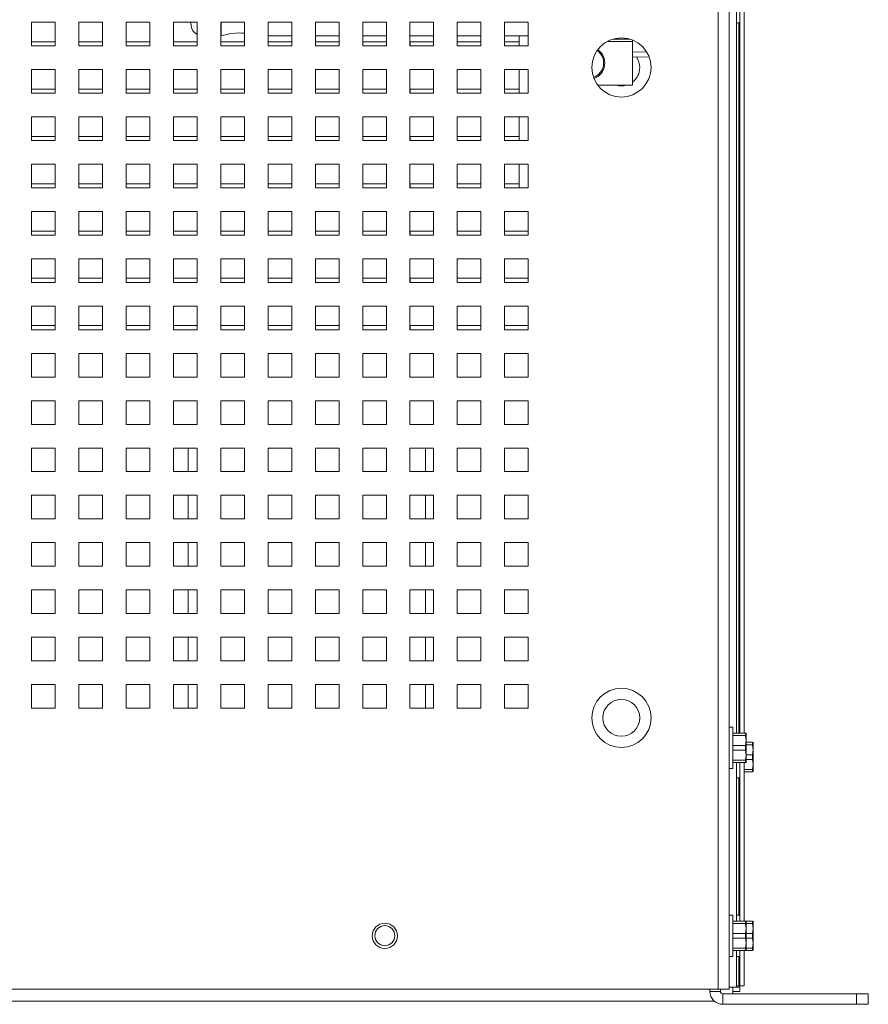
# Paper-space layout '4' of a CAD drawing. Header units: inches. Extents: x 1 to 109, y 1 to 85.
# Tile 14 of 49: x 58.68 to 64.66, y 20.28 to 27.22. Entities that reach past the tile are written whole.
import ezdxf

# ---------------------------------------------------------------- set-up
doc = ezdxf.new("R2010")
doc.units = ezdxf.units.IN
doc.header["$MEASUREMENT"] = 0

psp = doc.layouts.new('4')

# ---------------------------------------------------------------- linework, layer by layer
at = {"color": 7, "linetype": 'Continuous', "lineweight": 15, "ltscale": 5}
for p, q in [((63.602, 20.3895), (63.602, 33.602)), ((63.6809, 33.6187), (63.6809, 20.3895)), ((63.7307, 22.1935), (63.7307, 27.3044)), ((63.7542, 27.1979), (63.7542, 27.3044)), ((63.7552, 22.1935), (63.7552, 27.3044)), ((63.7852, 22.1935), (63.7852, 27.3044)), ((58.7642, 27.202), (58.7642, 27.0354)), ((58.9309, 27.202), (58.7642, 27.202)), ((58.9309, 27.0354), (58.9309, 27.202)), ((59.0976, 27.202), (59.0976, 27.0354)), ((59.2642, 27.202), (59.0976, 27.202)), ((59.2642, 27.0354), (59.2642, 27.202)), ((59.4309, 27.202), (59.4309, 27.0354)), ((59.5976, 27.202), (59.4309, 27.202)), ((59.5976, 27.0354), (59.5976, 27.202)), ((59.7642, 27.202), (59.7642, 27.0354)), ((59.9309, 27.202), (59.7642, 27.202)), ((59.8878, 27.1893), (59.8878, 27.202)), ((59.9309, 27.0354), (59.9309, 27.202)), ((60.0976, 27.202), (60.0976, 27.0354)), ((60.2642, 27.202), (60.0976, 27.202)), ((60.0994, 27.202), (60.0994, 27.1059)), ((60.2642, 27.0354), (60.2642, 27.202)), ((60.4309, 27.202), (60.4309, 27.0354)), ((60.5976, 27.202), (60.4309, 27.202)), ((60.5976, 27.0354), (60.5976, 27.202)), ((60.7642, 27.202), (60.7642, 27.0354)), ((60.9309, 27.202), (60.7642, 27.202)), ((60.9309, 27.0354), (60.9309, 27.202)), ((61.0976, 27.202), (61.0976, 27.0354)), ((61.2642, 27.202), (61.0976, 27.202)), ((61.2642, 27.0354), (61.2642, 27.202)), ((61.4309, 27.202), (61.4309, 27.0354)), ((61.5976, 27.202), (61.4309, 27.202)), ((61.5976, 27.0354), (61.5976, 27.202)), ((61.7642, 27.202), (61.7642, 27.0354)), ((61.9309, 27.202), (61.7642, 27.202)), ((61.9309, 27.0354), (61.9309, 27.202)), ((62.0976, 27.202), (62.0976, 27.0354)), ((62.2642, 27.202), (62.0976, 27.202)), ((62.2642, 27.0354), (62.2642, 27.202)), ((63.7307, 27.1979), (63.7542, 27.1979)), ((58.9309, 27.0645), (58.7644, 27.0645)), ((58.7644, 27.0645), (58.7644, 27.0354)), ((59.2642, 27.0645), (59.0977, 27.0645)), ((59.0977, 27.0645), (59.0977, 27.0354)), ((59.5976, 27.0645), (59.4311, 27.0645)), ((59.4311, 27.0645), (59.4311, 27.0354)), ((59.9309, 27.0645), (59.7644, 27.0645)), ((59.7644, 27.0645), (59.7644, 27.0354)), ((60.0976, 27.1059), (60.0994, 27.1059)), ((60.0976, 27.1059), (60.0994, 27.1059)), ((60.2642, 27.0645), (60.0977, 27.0645)), ((60.0977, 27.0645), (60.0977, 27.0354)), ((60.4309, 27.1059), (60.5976, 27.1059)), ((60.4309, 27.1059), (60.5976, 27.1059)), ((60.5976, 27.0645), (60.4311, 27.0645)), ((60.4311, 27.0645), (60.4311, 27.0354)), ((60.7642, 27.1059), (60.9309, 27.1059)), ((60.7642, 27.1059), (60.9309, 27.1059)), ((60.9309, 27.0645), (60.7644, 27.0645)), ((60.7644, 27.0645), (60.7644, 27.0354)), ((61.0976, 27.1059), (61.2642, 27.1059)), ((61.0976, 27.1059), (61.2642, 27.1059)), ((61.2642, 27.0645), (61.0977, 27.0645)), ((61.0977, 27.0645), (61.0977, 27.0354)), ((61.4309, 27.1059), (61.5976, 27.1059)), ((61.4309, 27.1059), (61.5976, 27.1059)), ((61.5976, 27.0645), (61.4311, 27.0645)), ((61.4311, 27.0645), (61.4311, 27.0354)), ((61.7642, 27.1059), (61.9309, 27.1059)), ((61.7642, 27.1059), (61.9309, 27.1059)), ((61.9309, 27.0645), (61.7644, 27.0645)), ((61.7644, 27.0645), (61.7644, 27.0354)), ((62.0976, 27.1059), (62.2642, 27.1059)), ((62.0976, 27.1059), (62.2642, 27.1059)), ((62.1999, 27.0645), (62.0977, 27.0645)), ((62.0977, 27.0645), (62.0977, 27.0354)), ((62.1999, 27.1059), (62.1999, 27.0354)), ((62.9987, 27.077), (62.9987, 27.0669)), ((62.9987, 27.075), (63.0033, 27.075)), ((62.9987, 27.0669), (62.9987, 26.7582)), ((58.7642, 27.0354), (58.9309, 27.0354)), ((59.0976, 27.0354), (59.2642, 27.0354)), ((59.4309, 27.0354), (59.5976, 27.0354)), ((59.7642, 27.0354), (59.9309, 27.0354)), ((60.0976, 27.0354), (60.2642, 27.0354)), ((60.4309, 27.0354), (60.5976, 27.0354)), ((60.7642, 27.0354), (60.9309, 27.0354)), ((61.0976, 27.0354), (61.2642, 27.0354)), ((61.4309, 27.0354), (61.5976, 27.0354)), ((61.7642, 27.0354), (61.9309, 27.0354)), ((62.0976, 27.0354), (62.2642, 27.0354)), ((62.9987, 26.9927), (63.0995, 26.9909)), ((63.1153, 26.9587), (62.9987, 26.9567)), ((58.7642, 26.8687), (58.7642, 26.702)), ((58.9309, 26.8687), (58.7642, 26.8687)), ((58.9309, 26.702), (58.9309, 26.8687)), ((59.0976, 26.8687), (59.0976, 26.702)), ((59.2642, 26.8687), (59.0976, 26.8687)), ((59.2642, 26.702), (59.2642, 26.8687)), ((59.4309, 26.8687), (59.4309, 26.702)), ((59.5976, 26.8687), (59.4309, 26.8687)), ((59.5976, 26.702), (59.5976, 26.8687)), ((59.7642, 26.8687), (59.7642, 26.702)), ((59.9309, 26.8687), (59.7642, 26.8687)), ((59.9309, 26.702), (59.9309, 26.8687)), ((60.0976, 26.8687), (60.0976, 26.702)), ((60.2642, 26.8687), (60.0976, 26.8687)), ((60.2642, 26.702), (60.2642, 26.8687)), ((60.4309, 26.8687), (60.4309, 26.702)), ((60.5976, 26.8687), (60.4309, 26.8687)), ((60.5976, 26.702), (60.5976, 26.8687)), ((60.7642, 26.8687), (60.7642, 26.702)), ((60.9309, 26.8687), (60.7642, 26.8687)), ((60.9309, 26.702), (60.9309, 26.8687)), ((61.0976, 26.8687), (61.0976, 26.702)), ((61.2642, 26.8687), (61.0976, 26.8687)), ((61.2642, 26.702), (61.2642, 26.8687)), ((61.4309, 26.8687), (61.4309, 26.702)), ((61.5976, 26.8687), (61.4309, 26.8687)), ((61.5976, 26.702), (61.5976, 26.8687)), ((61.7642, 26.8687), (61.7642, 26.702)), ((61.9309, 26.8687), (61.7642, 26.8687)), ((61.9309, 26.702), (61.9309, 26.8687)), ((62.0976, 26.8687), (62.0976, 26.702)), ((62.2642, 26.8687), (62.0976, 26.8687)), ((62.1999, 26.8687), (62.1999, 26.702)), ((62.2642, 26.702), (62.2642, 26.8687)), ((58.9309, 26.7312), (58.7644, 26.7312)), ((58.7644, 26.7312), (58.7644, 26.702)), ((59.2642, 26.7312), (59.0977, 26.7312)), ((59.0977, 26.7312), (59.0977, 26.702)), ((59.5976, 26.7312), (59.4311, 26.7312)), ((59.4311, 26.7312), (59.4311, 26.702)), ((59.9309, 26.7312), (59.7644, 26.7312)), ((59.7644, 26.7312), (59.7644, 26.702)), ((60.2642, 26.7312), (60.0977, 26.7312)), ((60.0977, 26.7312), (60.0977, 26.702)), ((60.5976, 26.7312), (60.4311, 26.7312)), ((60.4311, 26.7312), (60.4311, 26.702)), ((60.9309, 26.7312), (60.7644, 26.7312)), ((60.7644, 26.7312), (60.7644, 26.702)), ((61.2642, 26.7312), (61.0977, 26.7312)), ((61.0977, 26.7312), (61.0977, 26.702)), ((61.5976, 26.7312), (61.4311, 26.7312)), ((61.4311, 26.7312), (61.4311, 26.702)), ((61.9309, 26.7312), (61.7644, 26.7312)), ((61.7644, 26.7312), (61.7644, 26.702)), ((62.1999, 26.7312), (62.0977, 26.7312)), ((62.0977, 26.7312), (62.0977, 26.702)), ((62.9987, 26.7582), (62.7546, 26.7582)), ((62.9987, 26.7582), (62.7546, 26.7582)), ((62.9987, 26.7582), (62.9987, 26.7582)), ((58.7642, 26.702), (58.9309, 26.702)), ((59.0976, 26.702), (59.2642, 26.702)), ((59.4309, 26.702), (59.5976, 26.702)), ((59.7642, 26.702), (59.9309, 26.702)), ((60.0976, 26.702), (60.2642, 26.702)), ((60.4309, 26.702), (60.5976, 26.702)), ((60.7642, 26.702), (60.9309, 26.702)), ((61.0976, 26.702), (61.2642, 26.702)), ((61.4309, 26.702), (61.5976, 26.702)), ((61.7642, 26.702), (61.9309, 26.702)), ((62.0976, 26.702), (62.2642, 26.702)), ((58.7642, 26.5354), (58.7642, 26.3687)), ((58.9309, 26.5354), (58.7642, 26.5354)), ((58.9309, 26.3687), (58.9309, 26.5354)), ((59.0976, 26.5354), (59.0976, 26.3687)), ((59.2642, 26.5354), (59.0976, 26.5354)), ((59.2642, 26.3687), (59.2642, 26.5354)), ((59.4309, 26.5354), (59.4309, 26.3687)), ((59.5976, 26.5354), (59.4309, 26.5354)), ((59.5976, 26.3687), (59.5976, 26.5354)), ((59.7642, 26.5354), (59.7642, 26.3687)), ((59.9309, 26.5354), (59.7642, 26.5354)), ((59.9309, 26.3687), (59.9309, 26.5354)), ((60.0976, 26.5354), (60.0976, 26.3687)), ((60.2642, 26.5354), (60.0976, 26.5354)), ((60.2642, 26.3687), (60.2642, 26.5354)), ((60.4309, 26.5354), (60.4309, 26.3687)), ((60.5976, 26.5354), (60.4309, 26.5354)), ((60.5976, 26.3687), (60.5976, 26.5354)), ((60.7642, 26.5354), (60.7642, 26.3687)), ((60.9309, 26.5354), (60.7642, 26.5354)), ((60.9309, 26.3687), (60.9309, 26.5354)), ((61.0976, 26.5354), (61.0976, 26.3687)), ((61.2642, 26.5354), (61.0976, 26.5354)), ((61.2642, 26.3687), (61.2642, 26.5354)), ((61.4309, 26.5354), (61.4309, 26.3687)), ((61.5976, 26.5354), (61.4309, 26.5354)), ((61.5976, 26.3687), (61.5976, 26.5354)), ((61.7642, 26.5354), (61.7642, 26.3687)), ((61.9309, 26.5354), (61.7642, 26.5354)), ((61.9309, 26.3687), (61.9309, 26.5354)), ((62.0976, 26.5354), (62.0976, 26.3687)), ((62.2642, 26.5354), (62.0976, 26.5354)), ((62.1999, 26.5354), (62.1999, 26.3687)), ((62.2642, 26.3687), (62.2642, 26.5354)), ((58.7642, 26.3687), (58.9309, 26.3687)), ((58.9309, 26.3979), (58.7644, 26.3979)), ((58.7644, 26.3979), (58.7644, 26.3687)), ((59.0976, 26.3687), (59.2642, 26.3687)), ((59.2642, 26.3979), (59.0977, 26.3979)), ((59.0977, 26.3979), (59.0977, 26.3687)), ((59.4309, 26.3687), (59.5976, 26.3687)), ((59.5976, 26.3979), (59.4311, 26.3979)), ((59.4311, 26.3979), (59.4311, 26.3687)), ((59.7642, 26.3687), (59.9309, 26.3687)), ((59.9309, 26.3979), (59.7644, 26.3979)), ((59.7644, 26.3979), (59.7644, 26.3687)), ((60.0976, 26.3687), (60.2642, 26.3687)), ((60.2642, 26.3979), (60.0977, 26.3979)), ((60.0977, 26.3979), (60.0977, 26.3687)), ((60.4309, 26.3687), (60.5976, 26.3687)), ((60.5976, 26.3979), (60.4311, 26.3979)), ((60.4311, 26.3979), (60.4311, 26.3687)), ((60.7642, 26.3687), (60.9309, 26.3687)), ((60.9309, 26.3979), (60.7644, 26.3979)), ((60.7644, 26.3979), (60.7644, 26.3687)), ((61.0976, 26.3687), (61.2642, 26.3687)), ((61.2642, 26.3979), (61.0977, 26.3979)), ((61.0977, 26.3979), (61.0977, 26.3687)), ((61.4309, 26.3687), (61.5976, 26.3687)), ((61.5976, 26.3979), (61.4311, 26.3979)), ((61.4311, 26.3979), (61.4311, 26.3687)), ((61.7642, 26.3687), (61.9309, 26.3687)), ((61.9309, 26.3979), (61.7644, 26.3979)), ((61.7644, 26.3979), (61.7644, 26.3687)), ((62.0976, 26.3687), (62.2642, 26.3687)), ((62.1999, 26.3979), (62.0977, 26.3979)), ((62.0977, 26.3979), (62.0977, 26.3687)), ((58.7642, 26.202), (58.7642, 26.0354)), ((58.9309, 26.202), (58.7642, 26.202)), ((58.9309, 26.0354), (58.9309, 26.202)), ((59.0976, 26.202), (59.0976, 26.0354)), ((59.2642, 26.202), (59.0976, 26.202)), ((59.2642, 26.0354), (59.2642, 26.202)), ((59.4309, 26.202), (59.4309, 26.0354)), ((59.5976, 26.202), (59.4309, 26.202)), ((59.5976, 26.0354), (59.5976, 26.202)), ((59.7642, 26.202), (59.7642, 26.0354)), ((59.9309, 26.202), (59.7642, 26.202)), ((59.9309, 26.0354), (59.9309, 26.202)), ((60.0976, 26.202), (60.0976, 26.0354)), ((60.2642, 26.202), (60.0976, 26.202)), ((60.2642, 26.0354), (60.2642, 26.202)), ((60.4309, 26.202), (60.4309, 26.0354)), ((60.5976, 26.202), (60.4309, 26.202)), ((60.5976, 26.0354), (60.5976, 26.202)), ((60.7642, 26.202), (60.7642, 26.0354)), ((60.9309, 26.202), (60.7642, 26.202)), ((60.9309, 26.0354), (60.9309, 26.202)), ((61.0976, 26.202), (61.0976, 26.0354)), ((61.2642, 26.202), (61.0976, 26.202)), ((61.2642, 26.0354), (61.2642, 26.202)), ((61.4309, 26.202), (61.4309, 26.0354)), ((61.5976, 26.202), (61.4309, 26.202)), ((61.5976, 26.0354), (61.5976, 26.202)), ((61.7642, 26.202), (61.7642, 26.0354)), ((61.9309, 26.202), (61.7642, 26.202)), ((61.9309, 26.0354), (61.9309, 26.202)), ((62.0976, 26.202), (62.0976, 26.0354)), ((62.2642, 26.202), (62.0976, 26.202)), ((62.1999, 26.202), (62.1999, 26.0354)), ((62.2642, 26.0354), (62.2642, 26.202)), ((58.7642, 26.0354), (58.9309, 26.0354)), ((58.9309, 26.0645), (58.7644, 26.0645)), ((58.7644, 26.0645), (58.7644, 26.0354)), ((59.0976, 26.0354), (59.2642, 26.0354)), ((59.2642, 26.0645), (59.0977, 26.0645)), ((59.0977, 26.0645), (59.0977, 26.0354)), ((59.4309, 26.0354), (59.5976, 26.0354)), ((59.5976, 26.0645), (59.4311, 26.0645)), ((59.4311, 26.0645), (59.4311, 26.0354)), ((59.7642, 26.0354), (59.9309, 26.0354)), ((59.9309, 26.0645), (59.7644, 26.0645)), ((59.7644, 26.0645), (59.7644, 26.0354)), ((60.0976, 26.0354), (60.2642, 26.0354)), ((60.2642, 26.0645), (60.0977, 26.0645)), ((60.0977, 26.0645), (60.0977, 26.0354)), ((60.4309, 26.0354), (60.5976, 26.0354)), ((60.5976, 26.0645), (60.4311, 26.0645)), ((60.4311, 26.0645), (60.4311, 26.0354)), ((60.7642, 26.0354), (60.9309, 26.0354)), ((60.9309, 26.0645), (60.7644, 26.0645)), ((60.7644, 26.0645), (60.7644, 26.0354)), ((61.0976, 26.0354), (61.2642, 26.0354)), ((61.2642, 26.0645), (61.0977, 26.0645)), ((61.0977, 26.0645), (61.0977, 26.0354)), ((61.4309, 26.0354), (61.5976, 26.0354)), ((61.5976, 26.0645), (61.4311, 26.0645)), ((61.4311, 26.0645), (61.4311, 26.0354)), ((61.7642, 26.0354), (61.9309, 26.0354)), ((61.9309, 26.0645), (61.7644, 26.0645)), ((61.7644, 26.0645), (61.7644, 26.0354)), ((62.0976, 26.0354), (62.2642, 26.0354)), ((62.1999, 26.0645), (62.0977, 26.0645)), ((62.0977, 26.0645), (62.0977, 26.0354)), ((58.7642, 25.8687), (58.7642, 25.702)), ((58.9309, 25.8687), (58.7642, 25.8687)), ((58.9309, 25.702), (58.9309, 25.8687)), ((59.0976, 25.8687), (59.0976, 25.702)), ((59.2642, 25.8687), (59.0976, 25.8687)), ((59.2642, 25.702), (59.2642, 25.8687)), ((59.4309, 25.8687), (59.4309, 25.702)), ((59.5976, 25.8687), (59.4309, 25.8687)), ((59.5976, 25.702), (59.5976, 25.8687)), ((59.7642, 25.8687), (59.7642, 25.702)), ((59.9309, 25.8687), (59.7642, 25.8687)), ((59.9309, 25.702), (59.9309, 25.8687)), ((60.0976, 25.8687), (60.0976, 25.702)), ((60.2642, 25.8687), (60.0976, 25.8687)), ((60.2642, 25.702), (60.2642, 25.8687)), ((60.4309, 25.8687), (60.4309, 25.702)), ((60.5976, 25.8687), (60.4309, 25.8687)), ((60.5976, 25.702), (60.5976, 25.8687)), ((60.7642, 25.8687), (60.7642, 25.702)), ((60.9309, 25.8687), (60.7642, 25.8687)), ((60.9309, 25.702), (60.9309, 25.8687)), ((61.0976, 25.8687), (61.0976, 25.702)), ((61.2642, 25.8687), (61.0976, 25.8687)), ((61.2642, 25.702), (61.2642, 25.8687)), ((61.4309, 25.8687), (61.4309, 25.702)), ((61.5976, 25.8687), (61.4309, 25.8687)), ((61.5976, 25.702), (61.5976, 25.8687)), ((61.7642, 25.8687), (61.7642, 25.702)), ((61.9309, 25.8687), (61.7642, 25.8687)), ((61.9309, 25.702), (61.9309, 25.8687)), ((62.0976, 25.8687), (62.0976, 25.702)), ((62.2642, 25.8687), (62.0976, 25.8687)), ((62.2642, 25.702), (62.2642, 25.8687)), ((58.7642, 25.702), (58.9309, 25.702)), ((58.9309, 25.7312), (58.7644, 25.7312)), ((58.7644, 25.7312), (58.7644, 25.702)), ((59.0976, 25.702), (59.2642, 25.702)), ((59.2642, 25.7312), (59.0977, 25.7312)), ((59.0977, 25.7312), (59.0977, 25.702)), ((59.4309, 25.702), (59.5976, 25.702)), ((59.5976, 25.7312), (59.4311, 25.7312)), ((59.4311, 25.7312), (59.4311, 25.702)), ((59.7642, 25.702), (59.9309, 25.702)), ((59.9309, 25.7312), (59.7644, 25.7312)), ((59.7644, 25.7312), (59.7644, 25.702)), ((60.0976, 25.702), (60.2642, 25.702)), ((60.2642, 25.7312), (60.0977, 25.7312)), ((60.0977, 25.7312), (60.0977, 25.702)), ((60.4309, 25.702), (60.5976, 25.702)), ((60.5976, 25.7312), (60.4311, 25.7312)), ((60.4311, 25.7312), (60.4311, 25.702)), ((60.7642, 25.702), (60.9309, 25.702)), ((60.9309, 25.7312), (60.7644, 25.7312)), ((60.7644, 25.7312), (60.7644, 25.702)), ((61.0976, 25.702), (61.2642, 25.702)), ((61.2642, 25.7312), (61.0977, 25.7312)), ((61.0977, 25.7312), (61.0977, 25.702)), ((61.4309, 25.702), (61.5976, 25.702)), ((61.5976, 25.7312), (61.4311, 25.7312)), ((61.4311, 25.7312), (61.4311, 25.702)), ((61.7642, 25.702), (61.9309, 25.702)), ((61.9309, 25.7312), (61.7644, 25.7312)), ((61.7644, 25.7312), (61.7644, 25.702)), ((62.0976, 25.702), (62.2642, 25.702)), ((62.2642, 25.7312), (62.0977, 25.7312)), ((62.0977, 25.7312), (62.0977, 25.702)), ((58.7642, 25.5354), (58.7642, 25.3687)), ((58.9309, 25.5354), (58.7642, 25.5354)), ((58.9309, 25.3687), (58.9309, 25.5354)), ((59.0976, 25.5354), (59.0976, 25.3687)), ((59.2642, 25.5354), (59.0976, 25.5354)), ((59.2642, 25.3687), (59.2642, 25.5354)), ((59.4309, 25.5354), (59.4309, 25.3687)), ((59.5976, 25.5354), (59.4309, 25.5354)), ((59.5976, 25.3687), (59.5976, 25.5354)), ((59.7642, 25.5354), (59.7642, 25.3687)), ((59.9309, 25.5354), (59.7642, 25.5354)), ((59.9309, 25.3687), (59.9309, 25.5354)), ((60.0976, 25.5354), (60.0976, 25.3687)), ((60.2642, 25.5354), (60.0976, 25.5354)), ((60.2642, 25.3687), (60.2642, 25.5354)), ((60.4309, 25.5354), (60.4309, 25.3687)), ((60.5976, 25.5354), (60.4309, 25.5354)), ((60.5976, 25.3687), (60.5976, 25.5354)), ((60.7642, 25.5354), (60.7642, 25.3687)), ((60.9309, 25.5354), (60.7642, 25.5354)), ((60.9309, 25.3687), (60.9309, 25.5354)), ((61.0976, 25.5354), (61.0976, 25.3687)), ((61.2642, 25.5354), (61.0976, 25.5354)), ((61.2642, 25.3687), (61.2642, 25.5354)), ((61.4309, 25.5354), (61.4309, 25.3687)), ((61.5976, 25.5354), (61.4309, 25.5354)), ((61.5976, 25.3687), (61.5976, 25.5354)), ((61.7642, 25.5354), (61.7642, 25.3687)), ((61.9309, 25.5354), (61.7642, 25.5354)), ((61.9309, 25.3687), (61.9309, 25.5354)), ((62.0976, 25.5354), (62.0976, 25.3687)), ((62.2642, 25.5354), (62.0976, 25.5354)), ((62.2642, 25.3687), (62.2642, 25.5354)), ((58.9309, 25.3979), (58.7644, 25.3979)), ((58.7644, 25.3979), (58.7644, 25.3687)), ((59.2642, 25.3979), (59.0977, 25.3979)), ((59.0977, 25.3979), (59.0977, 25.3687)), ((59.5976, 25.3979), (59.4311, 25.3979)), ((59.4311, 25.3979), (59.4311, 25.3687)), ((59.9309, 25.3979), (59.7644, 25.3979)), ((59.7644, 25.3979), (59.7644, 25.3687)), ((60.2642, 25.3979), (60.0977, 25.3979)), ((60.0977, 25.3979), (60.0977, 25.3687)), ((60.5976, 25.3979), (60.4311, 25.3979)), ((60.4311, 25.3979), (60.4311, 25.3687)), ((60.9309, 25.3979), (60.7644, 25.3979)), ((60.7644, 25.3979), (60.7644, 25.3687)), ((61.2642, 25.3979), (61.0977, 25.3979)), ((61.0977, 25.3979), (61.0977, 25.3687)), ((61.5976, 25.3979), (61.4311, 25.3979)), ((61.4311, 25.3979), (61.4311, 25.3687)), ((61.9309, 25.3979), (61.7644, 25.3979)), ((61.7644, 25.3979), (61.7644, 25.3687)), ((62.2642, 25.3979), (62.0977, 25.3979)), ((62.0977, 25.3979), (62.0977, 25.3687)), ((58.7642, 25.3687), (58.9309, 25.3687)), ((59.0976, 25.3687), (59.2642, 25.3687)), ((59.4309, 25.3687), (59.5976, 25.3687)), ((59.7642, 25.3687), (59.9309, 25.3687)), ((60.0976, 25.3687), (60.2642, 25.3687)), ((60.4309, 25.3687), (60.5976, 25.3687)), ((60.7642, 25.3687), (60.9309, 25.3687)), ((61.0976, 25.3687), (61.2642, 25.3687)), ((61.4309, 25.3687), (61.5976, 25.3687)), ((61.7642, 25.3687), (61.9309, 25.3687)), ((62.0976, 25.3687), (62.2642, 25.3687)), ((58.7642, 25.202), (58.7642, 25.0354)), ((58.9309, 25.202), (58.7642, 25.202)), ((58.9309, 25.0354), (58.9309, 25.202)), ((59.0976, 25.202), (59.0976, 25.0354)), ((59.2642, 25.202), (59.0976, 25.202)), ((59.2642, 25.0354), (59.2642, 25.202)), ((59.4309, 25.202), (59.4309, 25.0354)), ((59.5976, 25.202), (59.4309, 25.202)), ((59.5976, 25.0354), (59.5976, 25.202)), ((59.7642, 25.202), (59.7642, 25.0354)), ((59.9309, 25.202), (59.7642, 25.202)), ((59.9309, 25.0354), (59.9309, 25.202)), ((60.0976, 25.202), (60.0976, 25.0354)), ((60.2642, 25.202), (60.0976, 25.202)), ((60.2642, 25.0354), (60.2642, 25.202)), ((60.4309, 25.202), (60.4309, 25.0354)), ((60.5976, 25.202), (60.4309, 25.202)), ((60.5976, 25.0354), (60.5976, 25.202)), ((60.7642, 25.202), (60.7642, 25.0354)), ((60.9309, 25.202), (60.7642, 25.202)), ((60.9309, 25.0354), (60.9309, 25.202)), ((61.0976, 25.202), (61.0976, 25.0354)), ((61.2642, 25.202), (61.0976, 25.202)), ((61.2642, 25.0354), (61.2642, 25.202)), ((61.4309, 25.202), (61.4309, 25.0354)), ((61.5976, 25.202), (61.4309, 25.202)), ((61.5976, 25.0354), (61.5976, 25.202)), ((61.7642, 25.202), (61.7642, 25.0354)), ((61.9309, 25.202), (61.7642, 25.202)), ((61.9309, 25.0354), (61.9309, 25.202)), ((62.0976, 25.202), (62.0976, 25.0354)), ((62.2642, 25.202), (62.0976, 25.202)), ((62.2642, 25.0354), (62.2642, 25.202)), ((58.9309, 25.0645), (58.7644, 25.0645)), ((58.7644, 25.0645), (58.7644, 25.0354)), ((59.2642, 25.0645), (59.0977, 25.0645)), ((59.0977, 25.0645), (59.0977, 25.0354)), ((59.5976, 25.0645), (59.4311, 25.0645)), ((59.4311, 25.0645), (59.4311, 25.0354)), ((59.9309, 25.0645), (59.7644, 25.0645)), ((59.7644, 25.0645), (59.7644, 25.0354)), ((60.2642, 25.0645), (60.0977, 25.0645)), ((60.0977, 25.0645), (60.0977, 25.0354)), ((60.5976, 25.0645), (60.4311, 25.0645)), ((60.4311, 25.0645), (60.4311, 25.0354)), ((60.9309, 25.0645), (60.7644, 25.0645)), ((60.7644, 25.0645), (60.7644, 25.0354)), ((61.2642, 25.0645), (61.0977, 25.0645)), ((61.0977, 25.0645), (61.0977, 25.0354)), ((61.5976, 25.0645), (61.4311, 25.0645)), ((61.4311, 25.0645), (61.4311, 25.0354)), ((61.9309, 25.0645), (61.7644, 25.0645)), ((61.7644, 25.0645), (61.7644, 25.0354)), ((62.2642, 25.0645), (62.0977, 25.0645)), ((62.0977, 25.0645), (62.0977, 25.0354)), ((58.7642, 25.0354), (58.9309, 25.0354)), ((59.0976, 25.0354), (59.2642, 25.0354)), ((59.4309, 25.0354), (59.5976, 25.0354)), ((59.7642, 25.0354), (59.9309, 25.0354)), ((60.0976, 25.0354), (60.2642, 25.0354)), ((60.4309, 25.0354), (60.5976, 25.0354)), ((60.7642, 25.0354), (60.9309, 25.0354)), ((61.0976, 25.0354), (61.2642, 25.0354)), ((61.4309, 25.0354), (61.5976, 25.0354)), ((61.7642, 25.0354), (61.9309, 25.0354)), ((62.0976, 25.0354), (62.2642, 25.0354)), ((58.7642, 24.8687), (58.7642, 24.702)), ((58.9309, 24.8687), (58.7642, 24.8687)), ((58.9309, 24.702), (58.9309, 24.8687)), ((59.0976, 24.8687), (59.0976, 24.702)), ((59.2642, 24.8687), (59.0976, 24.8687)), ((59.2642, 24.702), (59.2642, 24.8687)), ((59.4309, 24.8687), (59.4309, 24.702)), ((59.5976, 24.8687), (59.4309, 24.8687)), ((59.5976, 24.702), (59.5976, 24.8687)), ((59.7642, 24.8687), (59.7642, 24.702)), ((59.9309, 24.8687), (59.7642, 24.8687)), ((59.9309, 24.702), (59.9309, 24.8687)), ((60.0976, 24.8687), (60.0976, 24.702)), ((60.2642, 24.8687), (60.0976, 24.8687)), ((60.2642, 24.702), (60.2642, 24.8687)), ((60.4309, 24.8687), (60.4309, 24.702)), ((60.5976, 24.8687), (60.4309, 24.8687)), ((60.5976, 24.702), (60.5976, 24.8687)), ((60.7642, 24.8687), (60.7642, 24.702)), ((60.9309, 24.8687), (60.7642, 24.8687)), ((60.9309, 24.702), (60.9309, 24.8687)), ((61.0976, 24.8687), (61.0976, 24.702)), ((61.2642, 24.8687), (61.0976, 24.8687)), ((61.2642, 24.702), (61.2642, 24.8687)), ((61.4309, 24.8687), (61.4309, 24.702)), ((61.5976, 24.8687), (61.4309, 24.8687)), ((61.5976, 24.702), (61.5976, 24.8687)), ((61.7642, 24.8687), (61.7642, 24.702)), ((61.9309, 24.8687), (61.7642, 24.8687)), ((61.9309, 24.702), (61.9309, 24.8687)), ((62.0976, 24.8687), (62.0976, 24.702)), ((62.2642, 24.8687), (62.0976, 24.8687)), ((62.2642, 24.702), (62.2642, 24.8687)), ((58.7642, 24.702), (58.9309, 24.702)), ((59.0976, 24.702), (59.2642, 24.702)), ((59.4309, 24.702), (59.5976, 24.702)), ((59.7642, 24.702), (59.9309, 24.702)), ((60.0976, 24.702), (60.2642, 24.702)), ((60.4309, 24.702), (60.5976, 24.702)), ((60.7642, 24.702), (60.9309, 24.702)), ((61.0976, 24.702), (61.2642, 24.702)), ((61.4309, 24.702), (61.5976, 24.702)), ((61.7642, 24.702), (61.9309, 24.702)), ((62.0976, 24.702), (62.2642, 24.702)), ((58.7642, 24.5354), (58.7642, 24.3687)), ((58.9309, 24.5354), (58.7642, 24.5354)), ((58.9309, 24.3687), (58.9309, 24.5354)), ((59.0976, 24.5354), (59.0976, 24.3687)), ((59.2642, 24.5354), (59.0976, 24.5354)), ((59.2642, 24.3687), (59.2642, 24.5354)), ((59.4309, 24.5354), (59.4309, 24.3687)), ((59.5976, 24.5354), (59.4309, 24.5354)), ((59.5976, 24.3687), (59.5976, 24.5354)), ((59.7642, 24.5354), (59.7642, 24.3687)), ((59.9309, 24.5354), (59.7642, 24.5354)), ((59.9309, 24.3687), (59.9309, 24.5354)), ((60.0976, 24.5354), (60.0976, 24.3687)), ((60.2642, 24.5354), (60.0976, 24.5354)), ((60.2642, 24.3687), (60.2642, 24.5354)), ((60.4309, 24.5354), (60.4309, 24.3687)), ((60.5976, 24.5354), (60.4309, 24.5354)), ((60.5976, 24.3687), (60.5976, 24.5354)), ((60.7642, 24.5354), (60.7642, 24.3687)), ((60.9309, 24.5354), (60.7642, 24.5354)), ((60.9309, 24.3687), (60.9309, 24.5354)), ((61.0976, 24.5354), (61.0976, 24.3687)), ((61.2642, 24.5354), (61.0976, 24.5354)), ((61.2642, 24.3687), (61.2642, 24.5354)), ((61.4309, 24.5354), (61.4309, 24.3687)), ((61.5976, 24.5354), (61.4309, 24.5354)), ((61.5976, 24.3687), (61.5976, 24.5354)), ((61.7642, 24.5354), (61.7642, 24.3687)), ((61.9309, 24.5354), (61.7642, 24.5354)), ((61.9309, 24.3687), (61.9309, 24.5354)), ((62.0976, 24.5354), (62.0976, 24.3687)), ((62.2642, 24.5354), (62.0976, 24.5354)), ((62.2642, 24.3687), (62.2642, 24.5354)), ((58.7642, 24.3687), (58.9309, 24.3687)), ((59.0976, 24.3687), (59.2642, 24.3687)), ((59.4309, 24.3687), (59.5976, 24.3687)), ((59.7642, 24.3687), (59.9309, 24.3687)), ((60.0976, 24.3687), (60.2642, 24.3687)), ((60.4309, 24.3687), (60.5976, 24.3687)), ((60.7642, 24.3687), (60.9309, 24.3687)), ((61.0976, 24.3687), (61.2642, 24.3687)), ((61.4309, 24.3687), (61.5976, 24.3687)), ((61.7642, 24.3687), (61.9309, 24.3687)), ((62.0976, 24.3687), (62.2642, 24.3687)), ((58.7642, 24.202), (58.7642, 24.0354)), ((58.9309, 24.202), (58.7642, 24.202)), ((58.9309, 24.0354), (58.9309, 24.202)), ((59.0976, 24.202), (59.0976, 24.0354)), ((59.2642, 24.202), (59.0976, 24.202)), ((59.2642, 24.0354), (59.2642, 24.202)), ((59.4309, 24.202), (59.4309, 24.0354)), ((59.5976, 24.202), (59.4309, 24.202)), ((59.5976, 24.0354), (59.5976, 24.202)), ((59.7642, 24.202), (59.7642, 24.0354)), ((59.9309, 24.202), (59.7642, 24.202)), ((59.9309, 24.0354), (59.9309, 24.202)), ((60.0976, 24.202), (60.0976, 24.0354)), ((60.2642, 24.202), (60.0976, 24.202)), ((60.2642, 24.0354), (60.2642, 24.202)), ((60.4309, 24.202), (60.4309, 24.0354)), ((60.5976, 24.202), (60.4309, 24.202)), ((60.5976, 24.0354), (60.5976, 24.202)), ((60.7642, 24.202), (60.7642, 24.0354)), ((60.9309, 24.202), (60.7642, 24.202)), ((60.9309, 24.0354), (60.9309, 24.202)), ((61.0976, 24.202), (61.0976, 24.0354)), ((61.2642, 24.202), (61.0976, 24.202)), ((61.2642, 24.0354), (61.2642, 24.202)), ((61.4309, 24.202), (61.4309, 24.0354)), ((61.5976, 24.202), (61.4309, 24.202)), ((61.5392, 24.0354), (61.5392, 24.202)), ((61.5976, 24.0354), (61.5976, 24.202)), ((61.7642, 24.202), (61.7642, 24.0354)), ((61.9309, 24.202), (61.7642, 24.202)), ((61.9309, 24.0354), (61.9309, 24.202)), ((62.0976, 24.202), (62.0976, 24.0354)), ((62.2642, 24.202), (62.0976, 24.202)), ((62.2642, 24.0354), (62.2642, 24.202)), ((58.7642, 24.0354), (58.9309, 24.0354)), ((59.0976, 24.0354), (59.2642, 24.0354)), ((59.4309, 24.0354), (59.5976, 24.0354)), ((59.7642, 24.0354), (59.9309, 24.0354)), ((60.0976, 24.0354), (60.2642, 24.0354)), ((60.4309, 24.0354), (60.5976, 24.0354)), ((60.7642, 24.0354), (60.9309, 24.0354)), ((61.0976, 24.0354), (61.2642, 24.0354)), ((61.4309, 24.0354), (61.5976, 24.0354)), ((61.7642, 24.0354), (61.9309, 24.0354)), ((62.0976, 24.0354), (62.2642, 24.0354)), ((58.7642, 23.8687), (58.7642, 23.702)), ((58.9309, 23.8687), (58.7642, 23.8687)), ((58.9309, 23.702), (58.9309, 23.8687)), ((59.0976, 23.8687), (59.0976, 23.702)), ((59.2642, 23.8687), (59.0976, 23.8687)), ((59.2642, 23.702), (59.2642, 23.8687)), ((59.4309, 23.8687), (59.4309, 23.702)), ((59.5976, 23.8687), (59.4309, 23.8687)), ((59.5976, 23.702), (59.5976, 23.8687)), ((59.7642, 23.8687), (59.7642, 23.702)), ((59.9309, 23.8687), (59.7642, 23.8687)), ((59.9309, 23.702), (59.9309, 23.8687)), ((60.0976, 23.8687), (60.0976, 23.702)), ((60.2642, 23.8687), (60.0976, 23.8687)), ((60.2642, 23.702), (60.2642, 23.8687)), ((60.4309, 23.8687), (60.4309, 23.702)), ((60.5976, 23.8687), (60.4309, 23.8687)), ((60.5976, 23.702), (60.5976, 23.8687)), ((60.7642, 23.8687), (60.7642, 23.702)), ((60.9309, 23.8687), (60.7642, 23.8687)), ((60.9309, 23.702), (60.9309, 23.8687)), ((61.0976, 23.8687), (61.0976, 23.702)), ((61.2642, 23.8687), (61.0976, 23.8687)), ((61.2642, 23.702), (61.2642, 23.8687)), ((61.4309, 23.8687), (61.4309, 23.702)), ((61.5976, 23.8687), (61.4309, 23.8687)), ((61.5392, 23.702), (61.5392, 23.8687)), ((61.5976, 23.702), (61.5976, 23.8687)), ((61.7642, 23.8687), (61.7642, 23.702)), ((61.9309, 23.8687), (61.7642, 23.8687)), ((61.9309, 23.702), (61.9309, 23.8687)), ((62.0976, 23.8687), (62.0976, 23.702)), ((62.2642, 23.8687), (62.0976, 23.8687)), ((62.2642, 23.702), (62.2642, 23.8687)), ((58.7642, 23.702), (58.9309, 23.702)), ((59.0976, 23.702), (59.2642, 23.702)), ((59.4309, 23.702), (59.5976, 23.702)), ((59.7642, 23.702), (59.9309, 23.702)), ((60.0976, 23.702), (60.2642, 23.702)), ((60.4309, 23.702), (60.5976, 23.702)), ((60.7642, 23.702), (60.9309, 23.702)), ((61.0976, 23.702), (61.2642, 23.702)), ((61.4309, 23.702), (61.5976, 23.702)), ((61.7642, 23.702), (61.9309, 23.702)), ((62.0976, 23.702), (62.2642, 23.702)), ((58.7642, 23.5354), (58.7642, 23.3687)), ((58.9309, 23.5354), (58.7642, 23.5354)), ((58.9309, 23.3687), (58.9309, 23.5354)), ((59.0976, 23.5354), (59.0976, 23.3687)), ((59.2642, 23.5354), (59.0976, 23.5354)), ((59.2642, 23.3687), (59.2642, 23.5354)), ((59.4309, 23.5354), (59.4309, 23.3687)), ((59.5976, 23.5354), (59.4309, 23.5354)), ((59.5976, 23.3687), (59.5976, 23.5354)), ((59.7642, 23.5354), (59.7642, 23.3687)), ((59.9309, 23.5354), (59.7642, 23.5354)), ((59.9309, 23.3687), (59.9309, 23.5354)), ((60.0976, 23.5354), (60.0976, 23.3687)), ((60.2642, 23.5354), (60.0976, 23.5354)), ((60.2642, 23.3687), (60.2642, 23.5354)), ((60.4309, 23.5354), (60.4309, 23.3687)), ((60.5976, 23.5354), (60.4309, 23.5354)), ((60.5976, 23.3687), (60.5976, 23.5354)), ((60.7642, 23.5354), (60.7642, 23.3687)), ((60.9309, 23.5354), (60.7642, 23.5354)), ((60.9309, 23.3687), (60.9309, 23.5354)), ((61.0976, 23.5354), (61.0976, 23.3687)), ((61.2642, 23.5354), (61.0976, 23.5354)), ((61.2642, 23.3687), (61.2642, 23.5354)), ((61.4309, 23.5354), (61.4309, 23.3687)), ((61.5976, 23.5354), (61.4309, 23.5354)), ((61.5392, 23.3687), (61.5392, 23.5354)), ((61.5976, 23.3687), (61.5976, 23.5354)), ((61.7642, 23.5354), (61.7642, 23.3687)), ((61.9309, 23.5354), (61.7642, 23.5354)), ((61.9309, 23.3687), (61.9309, 23.5354)), ((62.0976, 23.5354), (62.0976, 23.3687)), ((62.2642, 23.5354), (62.0976, 23.5354)), ((62.2642, 23.3687), (62.2642, 23.5354)), ((58.7642, 23.3687), (58.9309, 23.3687)), ((59.0976, 23.3687), (59.2642, 23.3687)), ((59.4309, 23.3687), (59.5976, 23.3687)), ((59.7642, 23.3687), (59.9309, 23.3687)), ((60.0976, 23.3687), (60.2642, 23.3687)), ((60.4309, 23.3687), (60.5976, 23.3687)), ((60.7642, 23.3687), (60.9309, 23.3687)), ((61.0976, 23.3687), (61.2642, 23.3687)), ((61.4309, 23.3687), (61.5976, 23.3687)), ((61.7642, 23.3687), (61.9309, 23.3687)), ((62.0976, 23.3687), (62.2642, 23.3687)), ((58.7642, 23.202), (58.7642, 23.0354)), ((58.9309, 23.202), (58.7642, 23.202)), ((58.9309, 23.0354), (58.9309, 23.202)), ((59.0976, 23.202), (59.0976, 23.0354)), ((59.2642, 23.202), (59.0976, 23.202)), ((59.2642, 23.0354), (59.2642, 23.202)), ((59.4309, 23.202), (59.4309, 23.0354)), ((59.5976, 23.202), (59.4309, 23.202)), ((59.5976, 23.0354), (59.5976, 23.202)), ((59.7642, 23.202), (59.7642, 23.0354)), ((59.9309, 23.202), (59.7642, 23.202)), ((59.9309, 23.0354), (59.9309, 23.202)), ((60.0976, 23.202), (60.0976, 23.0354)), ((60.2642, 23.202), (60.0976, 23.202)), ((60.2642, 23.0354), (60.2642, 23.202)), ((60.4309, 23.202), (60.4309, 23.0354)), ((60.5976, 23.202), (60.4309, 23.202)), ((60.5976, 23.0354), (60.5976, 23.202)), ((60.7642, 23.202), (60.7642, 23.0354)), ((60.9309, 23.202), (60.7642, 23.202)), ((60.9309, 23.0354), (60.9309, 23.202)), ((61.0976, 23.202), (61.0976, 23.0354)), ((61.2642, 23.202), (61.0976, 23.202)), ((61.2642, 23.0354), (61.2642, 23.202)), ((61.4309, 23.202), (61.4309, 23.0354)), ((61.5976, 23.202), (61.4309, 23.202)), ((61.5392, 23.0354), (61.5392, 23.202)), ((61.5976, 23.0354), (61.5976, 23.202)), ((61.7642, 23.202), (61.7642, 23.0354)), ((61.9309, 23.202), (61.7642, 23.202)), ((61.9309, 23.0354), (61.9309, 23.202)), ((62.0976, 23.202), (62.0976, 23.0354)), ((62.2642, 23.202), (62.0976, 23.202)), ((62.2642, 23.0354), (62.2642, 23.202)), ((58.7642, 23.0354), (58.9309, 23.0354)), ((59.0976, 23.0354), (59.2642, 23.0354)), ((59.4309, 23.0354), (59.5976, 23.0354)), ((59.7642, 23.0354), (59.9309, 23.0354)), ((60.0976, 23.0354), (60.2642, 23.0354)), ((60.4309, 23.0354), (60.5976, 23.0354)), ((60.7642, 23.0354), (60.9309, 23.0354)), ((61.0976, 23.0354), (61.2642, 23.0354)), ((61.4309, 23.0354), (61.5976, 23.0354)), ((61.7642, 23.0354), (61.9309, 23.0354)), ((62.0976, 23.0354), (62.2642, 23.0354)), ((58.7642, 22.8687), (58.7642, 22.702)), ((58.9309, 22.8687), (58.7642, 22.8687)), ((58.9309, 22.702), (58.9309, 22.8687)), ((59.0976, 22.8687), (59.0976, 22.702)), ((59.2642, 22.8687), (59.0976, 22.8687)), ((59.2642, 22.702), (59.2642, 22.8687)), ((59.4309, 22.8687), (59.4309, 22.702)), ((59.5976, 22.8687), (59.4309, 22.8687)), ((59.5976, 22.702), (59.5976, 22.8687)), ((59.7642, 22.8687), (59.7642, 22.702)), ((59.9309, 22.8687), (59.7642, 22.8687)), ((59.9309, 22.702), (59.9309, 22.8687)), ((60.0976, 22.8687), (60.0976, 22.702)), ((60.2642, 22.8687), (60.0976, 22.8687)), ((60.2642, 22.702), (60.2642, 22.8687)), ((60.4309, 22.8687), (60.4309, 22.702)), ((60.5976, 22.8687), (60.4309, 22.8687)), ((60.5976, 22.702), (60.5976, 22.8687)), ((60.7642, 22.8687), (60.7642, 22.702)), ((60.9309, 22.8687), (60.7642, 22.8687)), ((60.9309, 22.702), (60.9309, 22.8687)), ((61.0976, 22.8687), (61.0976, 22.702)), ((61.2642, 22.8687), (61.0976, 22.8687)), ((61.2642, 22.702), (61.2642, 22.8687)), ((61.4309, 22.8687), (61.4309, 22.702)), ((61.5976, 22.8687), (61.4309, 22.8687)), ((61.5392, 22.702), (61.5392, 22.8687)), ((61.5976, 22.702), (61.5976, 22.8687)), ((61.7642, 22.8687), (61.7642, 22.702)), ((61.9309, 22.8687), (61.7642, 22.8687)), ((61.9309, 22.702), (61.9309, 22.8687)), ((62.0976, 22.8687), (62.0976, 22.702)), ((62.2642, 22.8687), (62.0976, 22.8687)), ((62.2642, 22.702), (62.2642, 22.8687)), ((58.7642, 22.702), (58.9309, 22.702)), ((59.0976, 22.702), (59.2642, 22.702)), ((59.4309, 22.702), (59.5976, 22.702)), ((59.7642, 22.702), (59.9309, 22.702)), ((60.0976, 22.702), (60.2642, 22.702)), ((60.4309, 22.702), (60.5976, 22.702)), ((60.7642, 22.702), (60.9309, 22.702)), ((61.0976, 22.702), (61.2642, 22.702)), ((61.4309, 22.702), (61.5976, 22.702)), ((61.7642, 22.702), (61.9309, 22.702)), ((62.0976, 22.702), (62.2642, 22.702)), ((58.7642, 22.5354), (58.7642, 22.3687)), ((58.9309, 22.5354), (58.7642, 22.5354)), ((58.9309, 22.3687), (58.9309, 22.5354)), ((59.0976, 22.5354), (59.0976, 22.3687)), ((59.2642, 22.5354), (59.0976, 22.5354)), ((59.2642, 22.3687), (59.2642, 22.5354)), ((59.4309, 22.5354), (59.4309, 22.3687)), ((59.5976, 22.5354), (59.4309, 22.5354)), ((59.5976, 22.3687), (59.5976, 22.5354)), ((59.7642, 22.5354), (59.7642, 22.3687)), ((59.9309, 22.5354), (59.7642, 22.5354)), ((59.9309, 22.3687), (59.9309, 22.5354)), ((60.0976, 22.5354), (60.0976, 22.3687)), ((60.2642, 22.5354), (60.0976, 22.5354)), ((60.2642, 22.3687), (60.2642, 22.5354)), ((60.4309, 22.5354), (60.4309, 22.3687)), ((60.5976, 22.5354), (60.4309, 22.5354)), ((60.5976, 22.3687), (60.5976, 22.5354)), ((60.7642, 22.5354), (60.7642, 22.3687)), ((60.9309, 22.5354), (60.7642, 22.5354)), ((60.9309, 22.3687), (60.9309, 22.5354)), ((61.0976, 22.5354), (61.0976, 22.3687)), ((61.2642, 22.5354), (61.0976, 22.5354)), ((61.2642, 22.3687), (61.2642, 22.5354)), ((61.4309, 22.5354), (61.4309, 22.3687)), ((61.5976, 22.5354), (61.4309, 22.5354)), ((61.5392, 22.3687), (61.5392, 22.5354)), ((61.5976, 22.3687), (61.5976, 22.5354)), ((61.7642, 22.5354), (61.7642, 22.3687)), ((61.9309, 22.5354), (61.7642, 22.5354)), ((61.9309, 22.3687), (61.9309, 22.5354)), ((62.0976, 22.5354), (62.0976, 22.3687)), ((62.2642, 22.5354), (62.0976, 22.5354)), ((62.2642, 22.3687), (62.2642, 22.5354)), ((58.7642, 22.3687), (58.9309, 22.3687)), ((59.0976, 22.3687), (59.2642, 22.3687)), ((59.4309, 22.3687), (59.5976, 22.3687)), ((59.7642, 22.3687), (59.9309, 22.3687)), ((60.0976, 22.3687), (60.2642, 22.3687)), ((60.4309, 22.3687), (60.5976, 22.3687)), ((60.7642, 22.3687), (60.9309, 22.3687)), ((61.0976, 22.3687), (61.2642, 22.3687)), ((61.4309, 22.3687), (61.5976, 22.3687)), ((61.7642, 22.3687), (61.9309, 22.3687)), ((62.0976, 22.3687), (62.2642, 22.3687)), ((63.7044, 22.2344), (63.6809, 22.2344)), ((63.7044, 21.9444), (63.7044, 22.2344)), ((63.7044, 22.1935), (63.7948, 22.1935)), ((63.7948, 22.1771), (63.7044, 22.1771)), ((63.7948, 22.1771), (63.7948, 22.1935)), ((63.7984, 22.1414), (63.7948, 22.1771)), ((63.7948, 22.1058), (63.7984, 22.1414)), ((63.7984, 22.1927), (63.798, 22.1935)), ((63.7984, 22.1927), (63.7984, 22.1414)), ((63.7984, 22.1414), (63.7984, 22.0373)), ((63.7044, 22.1058), (63.7948, 22.1058)), ((63.7948, 22.0729), (63.7044, 22.0729)), ((63.7948, 22.0729), (63.7948, 22.1058)), ((63.7984, 22.0373), (63.7948, 22.0729)), ((63.7984, 22.1279), (63.8446, 22.1279)), ((63.8446, 22.1114), (63.7984, 22.1114)), ((63.8446, 22.1114), (63.8446, 22.1279)), ((63.8482, 22.0758), (63.8446, 22.1114)), ((63.8446, 22.0401), (63.8482, 22.0758)), ((63.8482, 22.127), (63.8479, 22.1279)), ((63.8482, 22.127), (63.8482, 22.0758)), ((63.8482, 22.0758), (63.8482, 21.9716)), ((63.7044, 22.0016), (63.7948, 22.0016)), ((63.7948, 22.0016), (63.7984, 22.0373)), ((63.7948, 21.9852), (63.7948, 22.0016)), ((63.7984, 22.0401), (63.8446, 22.0401)), ((63.7984, 22.0373), (63.7984, 21.986)), ((63.8446, 22.0072), (63.7984, 22.0072)), ((63.8446, 22.0072), (63.8446, 22.0401)), ((63.8482, 21.9716), (63.8446, 22.0072)), ((63.6809, 21.9444), (63.7044, 21.9444)), ((63.7948, 21.9852), (63.7044, 21.9852)), ((63.7307, 20.8687), (63.7307, 21.9852)), ((63.7542, 21.8787), (63.7542, 21.9852)), ((63.7542, 21.936), (63.7552, 21.936)), ((63.7552, 20.8687), (63.7552, 21.9852)), ((63.7852, 20.8687), (63.7852, 21.9852)), ((63.7852, 21.936), (63.8446, 21.936)), ((63.798, 21.9852), (63.7984, 21.986)), ((63.8446, 21.936), (63.8482, 21.9716)), ((63.8446, 21.9195), (63.8446, 21.936)), ((63.8482, 21.9716), (63.8482, 21.9203)), ((63.7307, 21.8787), (63.7542, 21.8787)), ((63.7552, 21.9195), (63.7542, 21.9195)), ((63.8446, 21.9195), (63.7852, 21.9195)), ((63.8479, 21.9195), (63.8482, 21.9203)), ((63.7044, 20.9095), (63.6809, 20.9095)), ((63.7044, 20.6195), (63.7044, 20.9095)), ((63.7542, 20.9095), (63.7307, 20.9095)), ((63.7542, 20.8687), (63.7542, 20.9095)), ((63.7044, 20.8687), (63.7948, 20.8687)), ((63.7948, 20.8522), (63.7044, 20.8522)), ((63.7948, 20.8522), (63.7948, 20.8687)), ((63.7984, 20.8166), (63.7948, 20.8522)), ((63.7948, 20.781), (63.7984, 20.8166)), ((63.7984, 20.8679), (63.798, 20.8687)), ((63.7984, 20.8679), (63.7984, 20.8166)), ((63.8446, 20.8522), (63.7984, 20.8522)), ((63.7984, 20.8166), (63.7984, 20.7124)), ((63.8013, 20.8687), (63.8446, 20.8687)), ((63.8446, 20.8522), (63.8446, 20.8687)), ((63.8482, 20.8166), (63.8446, 20.8522)), ((63.8446, 20.781), (63.8482, 20.8166)), ((63.8482, 20.8679), (63.8479, 20.8687)), ((63.8482, 20.8679), (63.8482, 20.8166)), ((63.8482, 20.8166), (63.8482, 20.7124)), ((63.7044, 20.781), (63.7948, 20.781)), ((63.7948, 20.7481), (63.7044, 20.7481)), ((63.7948, 20.7481), (63.7948, 20.781)), ((63.7984, 20.7124), (63.7948, 20.7481)), ((63.7984, 20.781), (63.8446, 20.781)), ((63.8446, 20.7481), (63.7984, 20.7481)), ((63.8446, 20.7481), (63.8446, 20.781)), ((63.8482, 20.7124), (63.8446, 20.7481)), ((63.7948, 20.6768), (63.7984, 20.7124)), ((63.7984, 20.7124), (63.7984, 20.6612)), ((63.8446, 20.6768), (63.8482, 20.7124)), ((63.8482, 20.7124), (63.8482, 20.6612)), ((63.6809, 20.6195), (63.7044, 20.6195)), ((63.7044, 20.6768), (63.7948, 20.6768)), ((63.7948, 20.6604), (63.7044, 20.6604)), ((63.7307, 20.402), (63.7307, 20.6604)), ((63.7307, 20.6195), (63.7542, 20.6195)), ((63.7542, 20.6195), (63.7542, 20.6604)), ((63.7552, 20.4111), (63.7552, 20.6604)), ((63.7852, 20.4111), (63.7852, 20.6604)), ((63.7948, 20.6604), (63.7948, 20.6768)), ((63.798, 20.6604), (63.7984, 20.6612)), ((63.7984, 20.6768), (63.8446, 20.6768)), ((63.8446, 20.6604), (63.8013, 20.6604)), ((63.8446, 20.6604), (63.8446, 20.6768)), ((63.8479, 20.6604), (63.8482, 20.6612)), ((63.7307, 20.402), (63.6809, 20.402)), ((63.7052, 20.3564), (63.7052, 20.402)), ((63.7552, 20.4028), (63.7307, 20.4028)), ((63.7469, 20.4111), (63.7552, 20.4111)), ((63.7852, 20.4111), (63.7552, 20.4111)), ((63.7552, 20.4028), (63.7552, 20.4111)), ((63.7552, 20.4028), (63.7552, 20.3729)), ((63.602, 20.3895), (46.0932, 20.3895)), ((63.5437, 20.3895), (63.5437, 20.3731)), ((63.5437, 20.3731), (63.6184, 20.3731)), ((63.6809, 20.3895), (63.602, 20.3895)), ((63.6184, 20.3731), (63.6184, 20.3895)), ((63.6351, 20.3564), (63.6351, 20.2817)), ((63.6351, 20.3564), (64.5767, 20.3564)), ((63.7052, 20.3729), (63.7552, 20.3729)), ((64.5767, 20.2817), (64.5767, 20.3564)), ((64.5767, 20.3564), (64.6601, 20.3564)), ((64.6601, 20.3564), (64.6601, 20.2817)), ((63.5767, 20.3028), (46.1185, 20.3028)), ((63.6351, 20.2817), (64.5767, 20.2817)), ((64.6601, 20.2817), (64.5767, 20.2817))]:
    psp.add_line(p, q, dxfattribs=at)
at = {"color": 8, "linetype": 'Continuous', "lineweight": 15, "ltscale": 5}
for p, q in [((63.7469, 27.1979), (63.7469, 22.1935)), ((62.9987, 27.0669), (62.8217, 27.0669)), ((62.8615, 27.0834), (62.9803, 27.0834)), ((59.8682, 24.202), (59.8682, 24.0354)), ((59.8682, 23.8687), (59.8682, 23.702)), ((59.8682, 23.5354), (59.8682, 23.3687)), ((59.8682, 23.202), (59.8682, 23.0354)), ((59.8682, 22.8687), (59.8682, 22.702)), ((59.8682, 22.5354), (59.8682, 22.3687)), ((63.7469, 21.8787), (63.7469, 20.9095)), ((63.7469, 20.6195), (63.7469, 20.4111)), ((63.7469, 20.4111), (63.7307, 20.4111))]:
    psp.add_line(p, q, dxfattribs=at)
at = {"color": 7, "linetype": 'Continuous', "lineweight": 15, "ltscale": 25}
for centre, radius in [((62.9209, 26.8837), 0.2083), ((62.9209, 22.3004), 0.2083), ((62.9199, 22.3004), 0.13), ((61.2534, 20.7643), 0.0888), ((61.2534, 20.7654), 0.0705)]:
    psp.add_circle(centre, radius, dxfattribs=at)
for centre, radius, start, end in [((59.9712, 27.1893), 0.0833, 180, 241.11848), ((60.2295, 26.7101), 0.4167, 85.21598, 108.19487), ((62.6862, 26.9149), 0.1171, 290.84604, 54.02109), ((62.9199, 26.8837), 0.13, 0, 34.4338), ((62.9199, 26.8837), 0.13, 307.28422, 0), ((62.9199, 26.8837), 0.13, 254.85385, 285.14615), ((63.6351, 20.3731), 0.0914, 180, 270), ((63.6351, 20.3731), 0.0167, 180, 270)]:
    psp.add_arc(centre, radius, start, end, dxfattribs=at)
at = {"color": 8, "linetype": 'Continuous', "lineweight": 15, "ltscale": 25}
psp.add_arc((62.6862, 26.9149), 0.1088, 290.84103, 54.0261, dxfattribs=at)

doc.saveas('drawing.dxf')
